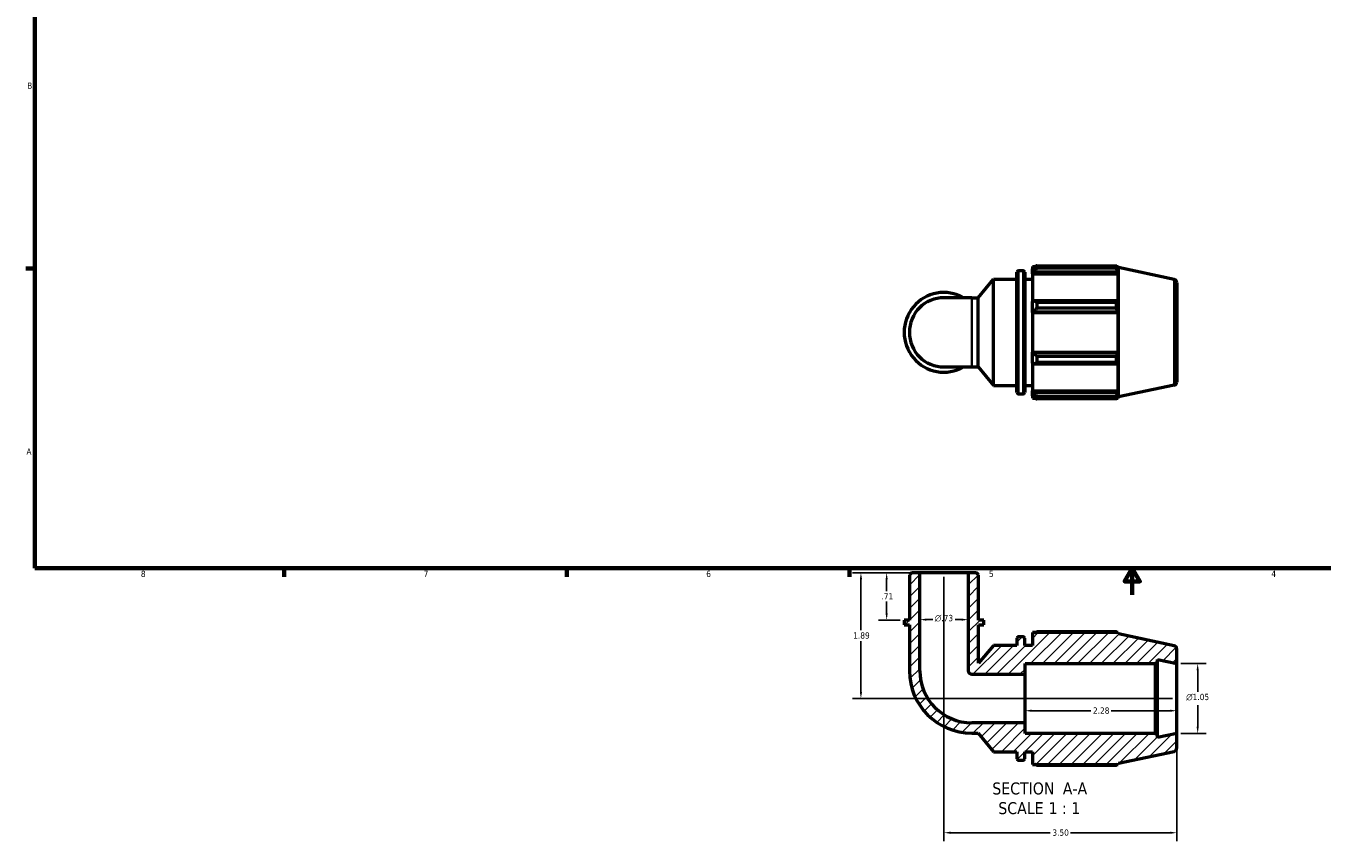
# Model space of a CAD drawing. Header units: inches. Extents: x 0.1 to 37.6, y -3.1 to 21.4.
# Tile 1 of 4: x 0.4 to 19.9, y -3.1 to 9.1. Entities that reach past the tile are written whole.
import ezdxf

# ---------------------------------------------------------------- set-up
doc = ezdxf.new("R2010")
doc.units = ezdxf.units.IN
doc.header["$MEASUREMENT"] = 0
for name, color, linetype, lineweight in [('Border (ANSI)', 7, 'Continuous', 70), ('Dimension (ANSI)', 7, 'Continuous', 25), ('Hatch (ANSI)', 7, 'Continuous', 18), ('Symbol (ANSI)', 7, 'Continuous', 25), ('Visible (ANSI)', 7, 'Continuous', 50), ('Visible Narrow (ANSI)', 7, 'Continuous', 35)]:
    doc.layers.add(name, color=color, linetype=linetype, lineweight=lineweight)
doc.styles.add('Label Text (ANSI)', font='tahoma.ttf')
doc.styles.add('Note Text (ANSI)', font='tahoma.ttf')
doc.dimstyles.new('Default (ANSI)', dxfattribs={"dimtxt": 0.094488, "dimasz": 0.098425, "dimexe": 0.125, "dimexo": 0.0625, "dimgap": 0.031496, "dimtad": 0, "dimtih": 1, "dimtoh": 1, "dimrnd": 1e-08, "dimzin": 4, "dimdsep": 46, "dimtxsty": 'Note Text (ANSI)', "dimcen": 0.09, "dimdle": 0.393701, "dimclrd": 256, "dimclre": 256, "dimclrt": 5, "dimadec": 0, "dimazin": 1, "dimtfac": 1, "dimtofl": 0, "dimtmove": 0, "dimatfit": 3, "dimfxl": 1, "dimtolj": 1, "dimtzin": 4, "dimlwd": -1, "dimlwe": -1, "dimarcsym": 0})

# ---------------------------------------------------------------- blocks, each defined once
blk = doc.blocks.new('Borders Default Border')
at = {"layer": 'Border (ANSI)'}
for p, q in [((0.5, 5.5), (0.366, 5.5)), ((4.25, 1), (4.25, 0.866)), ((8.5, 1), (8.5, 0.866)), ((12.75, 1), (12.75, 0.866))]:
    blk.add_line(p, q, dxfattribs=at)
at = {"layer": 'Border (ANSI)', "flags": 128}
for points in [[(0.5, 1), (0.5, 21), (33.5, 21), (33.5, 1), (0.5, 1)], [(17, 0.6), (17, 1), (16.885, 0.8), (17.115, 0.8), (17, 1)]]:
    blk.add_lwpolyline(points, dxfattribs=at)
at = {"layer": 'Border (ANSI)', "color": 5, "true_color": 0x0000ff, "char_height": 0.0945, "attachment_point": 7, "style": 'Note Text (ANSI)'}
for s, insert in [('B', (0.384, 8.203)), ('A', (0.373, 2.703)), ('8', (2.094, 0.863)), ('7', (6.346, 0.866)), ('6', (10.595, 0.864)), ('5', (14.847, 0.864)), ('4', (19.092, 0.866))]:
    blk.add_mtext(s, dxfattribs=dict(at, insert=insert))
blk = doc.blocks.new('*D8')
at = {"layer": 'Defpoints', "color": 0, "transparency": 16777216}
for p in [(17.67, -0.437), (17.67, -1.485), (17.985, -1.485)]:
    blk.add_point(p, dxfattribs=at)
at = {"layer": 'Dimension (ANSI)', "transparency": 16777216}
for p, q in [((17.733, -0.437), (18.11, -0.437)), ((17.985, -0.536), (17.985, -0.858)), ((17.985, -1.386), (17.985, -1.063)), ((17.733, -1.485), (18.11, -1.485))]:
    blk.add_line(p, q, dxfattribs=at)
for points in [[(17.968, -0.536), (18.001, -0.536), (17.985, -0.437)], [(17.968, -1.386), (18.001, -1.386), (17.985, -1.485)]]:
    blk.add_solid(points, dxfattribs=at)
at = {"layer": 'Dimension (ANSI)', "color": 5, "transparency": 16777216, "insert": (17.811, -0.89), "char_height": 0.09449, "attachment_point": 1, "style": 'Note Text (ANSI)'}
blk.add_mtext('\\A1;{\\fAIGDT|b0|i0;\\H0.0945;\\ln}\\fTahoma|b0|i0;\\H0.0945;1.05', dxfattribs=at)
blk = doc.blocks.new('*D9')
at = {"layer": 'Defpoints', "color": 0, "transparency": 16777216}
for p in [(14.17, 0.929), (17.67, -1.485), (14.17, -2.978)]:
    blk.add_point(p, dxfattribs=at)
at = {"layer": 'Dimension (ANSI)', "transparency": 16777216}
for p, q in [((14.17, 0.867), (14.17, -3.103)), ((17.67, -1.547), (17.67, -3.103)), ((14.269, -2.978), (15.769, -2.978)), ((17.572, -2.978), (16.072, -2.978))]:
    blk.add_line(p, q, dxfattribs=at)
for points in [[(14.269, -2.962), (14.269, -2.995), (14.17, -2.978)], [(17.572, -2.962), (17.572, -2.995), (17.67, -2.978)]]:
    blk.add_solid(points, dxfattribs=at)
at = {"layer": 'Dimension (ANSI)', "color": 5, "transparency": 16777216, "insert": (15.8, -2.929), "char_height": 0.0945, "attachment_point": 1, "style": 'Note Text (ANSI)'}
blk.add_mtext('\\A1;3.50', dxfattribs=at)
blk = doc.blocks.new('*D10')
at = {"layer": 'Defpoints', "color": 0, "transparency": 16777216}
for p in [(13.806, 0.929), (12.921, -0.961), (17.67, -0.961)]:
    blk.add_point(p, dxfattribs=at)
at = {"layer": 'Dimension (ANSI)', "transparency": 16777216}
for p, q in [((13.744, 0.929), (12.796, 0.929)), ((12.921, 0.831), (12.921, 0.065)), ((12.921, -0.862), (12.921, -0.097)), ((17.608, -0.961), (12.796, -0.961))]:
    blk.add_line(p, q, dxfattribs=at)
for points in [[(12.905, 0.831), (12.938, 0.831), (12.921, 0.929)], [(12.905, -0.862), (12.938, -0.862), (12.921, -0.961)]]:
    blk.add_solid(points, dxfattribs=at)
at = {"layer": 'Dimension (ANSI)', "color": 5, "transparency": 16777216, "insert": (12.805, 0.034), "char_height": 0.0945, "attachment_point": 1, "style": 'Note Text (ANSI)'}
blk.add_mtext('\\A1;1.89', dxfattribs=at)
blk = doc.blocks.new('*D11')
at = {"layer": 'Defpoints', "color": 0, "transparency": 16777216}
for p in [(13.806, 0.929), (14.535, 0.929), (14.535, 0.225)]:
    blk.add_point(p, dxfattribs=at)
at = {"layer": 'Dimension (ANSI)', "transparency": 16777216}
for p, q in [((13.806, 0.867), (13.806, 0.1)), ((14.535, 0.867), (14.535, 0.1)), ((13.904, 0.225), (14.001, 0.225)), ((14.436, 0.225), (14.34, 0.225))]:
    blk.add_line(p, q, dxfattribs=at)
for points in [[(13.904, 0.241), (13.904, 0.208), (13.806, 0.225)], [(14.436, 0.241), (14.436, 0.208), (14.535, 0.225)]]:
    blk.add_solid(points, dxfattribs=at)
at = {"layer": 'Dimension (ANSI)', "color": 5, "transparency": 16777216, "insert": (14.032, 0.296), "char_height": 0.09449, "attachment_point": 1, "style": 'Note Text (ANSI)'}
blk.add_mtext('\\A1;{\\fAIGDT|b0|i0;\\H0.0945;\\ln}\\fTahoma|b0|i0;\\H0.0945;.73', dxfattribs=at)
blk = doc.blocks.new('*D12')
at = {"layer": 'Defpoints', "color": 0, "transparency": 16777216}
for p in [(13.806, 0.929), (13.308, 0.219), (13.572, 0.219)]:
    blk.add_point(p, dxfattribs=at)
at = {"layer": 'Dimension (ANSI)', "transparency": 16777216}
for p, q in [((13.744, 0.929), (13.183, 0.929)), ((13.308, 0.831), (13.308, 0.653)), ((13.308, 0.318), (13.308, 0.495)), ((13.509, 0.219), (13.183, 0.219))]:
    blk.add_line(p, q, dxfattribs=at)
for points in [[(13.292, 0.831), (13.324, 0.831), (13.308, 0.929)], [(13.292, 0.318), (13.324, 0.318), (13.308, 0.219)]]:
    blk.add_solid(points, dxfattribs=at)
at = {"layer": 'Dimension (ANSI)', "color": 5, "transparency": 16777216, "insert": (13.229, 0.622), "char_height": 0.0945, "attachment_point": 1, "style": 'Note Text (ANSI)'}
blk.add_mtext('\\A1;.71', dxfattribs=at)
blk = doc.blocks.new('*D13')
at = {"layer": 'Defpoints', "color": 0, "transparency": 16777216}
for p in [(15.39, -0.961), (17.67, -0.961), (15.39, -1.144)]:
    blk.add_point(p, dxfattribs=at)
at = {"layer": 'Dimension (ANSI)', "transparency": 16777216}
for p, q in [((15.489, -1.144), (16.379, -1.144)), ((17.572, -1.144), (16.682, -1.144))]:
    blk.add_line(p, q, dxfattribs=at)
for points in [[(15.489, -1.128), (15.489, -1.161), (15.39, -1.144)], [(17.572, -1.128), (17.572, -1.161), (17.67, -1.144)]]:
    blk.add_solid(points, dxfattribs=at)
at = {"layer": 'Dimension (ANSI)', "color": 5, "transparency": 16777216, "insert": (16.41, -1.095), "char_height": 0.0945, "attachment_point": 1, "style": 'Note Text (ANSI)'}
blk.add_mtext('\\A1;2.28', dxfattribs=at)

msp = doc.modelspace()

# ---------------------------------------------------------------- hatches: boundary and pattern name
at = {"layer": 'Hatch (ANSI)'}
h = msp.add_hatch(dxfattribs=at)
h.set_pattern_fill('ANSI31', color=256, style=0)
edge = h.paths.add_edge_path()
edge.add_line((14.691, 0.898), (14.66, 0.929))
edge.add_line((14.66, 0.929), (14.535, 0.929))
edge.add_line((14.535, 0.929), (14.535, -0.544))
edge.add_ellipse((14.587, -0.544), major_axis=(0, -0.052), ratio=1, start_angle=270, end_angle=360)
edge.add_line((14.587, -0.597), (15.39, -0.597))
edge.add_line((15.39, -0.597), (15.39, -0.437))
edge.add_line((15.39, -0.437), (17.347, -0.437))
edge.add_line((17.347, -0.437), (17.379, -0.406))
edge.add_line((17.379, -0.406), (17.379, -0.375))
edge.add_line((17.379, -0.375), (17.67, -0.437))
edge.add_line((17.67, -0.437), (17.67, -0.218))
edge.add_ellipse((17.618, -0.218), major_axis=(0, 0.0524), ratio=1, start_angle=270, end_angle=348)
edge.add_line((17.629, -0.167), (16.795, 0.011))
edge.add_line((16.795, 0.011), (16.789, 0.03))
edge.add_line((16.789, 0.03), (15.5, 0.03))
edge.add_line((15.5, 0.03), (15.5, -0.162))
edge.add_line((15.5, -0.162), (15.384, -0.162))
edge.add_line((15.384, -0.162), (15.384, -0.055))
edge.add_ellipse((15.363, -0.055), major_axis=(0, 0.0209), ratio=1, start_angle=270, end_angle=360)
edge.add_line((15.363, -0.034), (15.288, -0.034))
edge.add_ellipse((15.288, -0.055), major_axis=(-0.0209, 0), ratio=1, start_angle=270, end_angle=360)
edge.add_line((15.267, -0.055), (15.267, -0.162))
edge.add_line((15.267, -0.162), (14.917, -0.162))
edge.add_line((14.917, -0.162), (14.691, -0.432))
edge.add_line((14.691, -0.432), (14.691, 0.148))
edge.add_line((14.691, 0.148), (14.769, 0.148))
edge.add_line((14.769, 0.148), (14.769, 0.219))
edge.add_line((14.769, 0.219), (14.691, 0.219))
edge.add_line((14.691, 0.219), (14.691, 0.898))
edge = h.paths.add_edge_path()
edge.add_line((13.681, 0.929), (13.65, 0.898))
edge.add_line((13.65, 0.898), (13.65, 0.219))
edge.add_line((13.65, 0.219), (13.572, 0.219))
edge.add_line((13.572, 0.219), (13.572, 0.148))
edge.add_line((13.572, 0.148), (13.65, 0.148))
edge.add_line((13.65, 0.148), (13.65, -0.544))
edge.add_ellipse((14.587, -0.544), major_axis=(0, -0.937), ratio=1, start_angle=270, end_angle=360)
edge.add_line((14.587, -1.481), (14.684, -1.481))
edge.add_line((14.684, -1.481), (14.917, -1.76))
edge.add_line((14.917, -1.76), (15.267, -1.76))
edge.add_line((15.267, -1.76), (15.267, -1.866))
edge.add_ellipse((15.288, -1.866), major_axis=(0, -0.0209), ratio=1, start_angle=270, end_angle=360)
edge.add_line((15.288, -1.887), (15.363, -1.887))
edge.add_ellipse((15.363, -1.866), major_axis=(0.0209, 0), ratio=1, start_angle=270, end_angle=360)
edge.add_line((15.384, -1.866), (15.384, -1.76))
edge.add_line((15.384, -1.76), (15.5, -1.76))
edge.add_line((15.5, -1.76), (15.5, -1.951))
edge.add_line((15.5, -1.951), (16.789, -1.951))
edge.add_line((16.789, -1.951), (16.795, -1.932))
edge.add_line((16.795, -1.932), (17.629, -1.755))
edge.add_ellipse((17.618, -1.704), major_axis=(0.0512, 0.0109), ratio=1, start_angle=270, end_angle=348)
edge.add_line((17.67, -1.704), (17.67, -1.485))
edge.add_line((17.67, -1.485), (17.379, -1.547))
edge.add_line((17.379, -1.547), (17.379, -1.516))
edge.add_line((17.379, -1.516), (17.347, -1.485))
edge.add_line((17.347, -1.485), (15.39, -1.485))
edge.add_line((15.39, -1.485), (15.39, -1.325))
edge.add_line((15.39, -1.325), (14.587, -1.325))
edge.add_ellipse((14.587, -0.544), major_axis=(-0.781, 0), ratio=1, start_angle=0, end_angle=90, ccw=False)
edge.add_line((13.806, -0.544), (13.806, 0.929))
edge.add_line((13.806, 0.929), (13.681, 0.929))

# ---------------------------------------------------------------- linework, layer by layer
at = {"layer": 'Visible (ANSI)'}
for p, q in [((15.288, 5.47), (15.363, 5.47)), ((15.5, 5.534), (15.5, 5.498)), ((15.5, 5.534), (15.546, 5.534)), ((15.522, 5.518), (15.5, 5.498)), ((15.5, 5.431), (15.5, 5.498)), ((15.564, 5.545), (15.564, 5.507)), ((15.564, 5.545), (16.765, 5.545)), ((16.765, 5.507), (15.564, 5.507)), ((16.765, 5.507), (16.765, 5.545)), ((16.771, 5.534), (16.789, 5.534)), ((16.789, 5.488), (16.779, 5.518)), ((16.795, 5.515), (16.789, 5.534)), ((16.789, 5.488), (16.789, 5.534)), ((16.795, 3.572), (16.795, 5.515)), ((17.629, 5.337), (16.795, 5.515)), ((14.684, 5.064), (14.917, 5.342)), ((14.917, 3.744), (14.917, 5.342)), ((14.917, 5.342), (15.267, 5.342)), ((15.267, 3.638), (15.267, 5.449)), ((15.384, 5.449), (15.384, 3.638)), ((15.384, 5.342), (15.5, 5.342)), ((15.5, 5.431), (15.522, 5.45)), ((15.5, 5.422), (15.5, 5.431)), ((15.5, 5.422), (15.5, 5.005)), ((15.5, 5.422), (16.789, 5.422)), ((15.522, 5.45), (16.779, 5.45)), ((16.779, 5.45), (16.789, 5.422)), ((16.789, 5.001), (16.789, 5.422)), ((17.67, 5.286), (17.67, 3.8)), ((14.587, 5.064), (14.17, 5.064)), ((14.587, 5.064), (14.684, 5.064)), ((14.684, 4.023), (14.684, 5.064)), ((15.522, 5.015), (15.5, 5.005)), ((15.5, 4.844), (15.5, 5.005)), ((16.779, 5.015), (15.522, 5.015)), ((15.564, 4.997), (15.564, 4.904)), ((15.564, 4.997), (16.765, 4.997)), ((16.765, 4.904), (15.564, 4.904)), ((16.765, 4.904), (16.765, 4.997)), ((16.789, 5.001), (16.779, 5.015)), ((15.5, 4.844), (15.522, 4.851)), ((15.5, 4.841), (15.5, 4.844)), ((15.5, 4.841), (15.5, 4.245)), ((15.5, 4.841), (16.789, 4.841)), ((15.522, 4.851), (16.779, 4.851)), ((16.779, 4.851), (16.789, 4.841)), ((16.789, 4.245), (16.789, 4.841)), ((15.5, 4.242), (15.5, 4.245)), ((15.5, 4.245), (16.789, 4.245)), ((15.5, 4.081), (15.5, 4.242)), ((15.522, 4.236), (15.5, 4.242)), ((16.779, 4.236), (15.522, 4.236)), ((15.564, 4.183), (15.564, 4.09)), ((15.564, 4.183), (16.765, 4.183)), ((16.765, 4.09), (16.765, 4.183)), ((16.789, 4.245), (16.779, 4.236)), ((14.17, 4.023), (14.587, 4.023)), ((14.587, 4.023), (14.684, 4.023)), ((14.684, 4.023), (14.917, 3.744)), ((15.5, 4.081), (15.522, 4.071)), ((15.5, 4.081), (15.5, 3.665)), ((15.522, 4.071), (16.779, 4.071)), ((16.765, 4.09), (15.564, 4.09)), ((16.779, 4.071), (16.789, 4.086)), ((16.789, 3.665), (16.789, 4.086)), ((14.917, 3.744), (15.267, 3.744)), ((15.384, 3.744), (15.5, 3.744)), ((17.629, 3.749), (16.795, 3.572)), ((15.288, 3.617), (15.363, 3.617)), ((15.5, 3.655), (15.5, 3.665)), ((15.5, 3.665), (16.789, 3.665)), ((15.5, 3.588), (15.5, 3.655)), ((15.522, 3.636), (15.5, 3.655)), ((15.5, 3.588), (15.522, 3.568)), ((15.5, 3.588), (15.5, 3.553)), ((15.5, 3.553), (15.546, 3.553)), ((16.779, 3.636), (15.522, 3.636)), ((15.564, 3.58), (15.564, 3.541)), ((15.564, 3.58), (16.765, 3.58)), ((16.765, 3.541), (15.564, 3.541)), ((16.765, 3.541), (16.765, 3.58)), ((16.771, 3.553), (16.789, 3.553)), ((16.789, 3.665), (16.779, 3.636)), ((16.779, 3.568), (16.789, 3.599)), ((16.789, 3.553), (16.789, 3.599)), ((16.795, 3.572), (16.789, 3.553)), ((13.681, 0.929), (13.65, 0.898)), ((13.65, 0.898), (13.65, 0.219)), ((13.806, 0.929), (13.681, 0.929)), ((13.806, -0.544), (13.806, 0.929)), ((14.535, 0.929), (13.806, 0.929)), ((14.66, 0.929), (14.535, 0.929)), ((14.535, 0.929), (14.535, -0.544)), ((14.691, 0.898), (14.66, 0.929)), ((14.691, 0.219), (14.691, 0.898)), ((13.65, 0.219), (13.572, 0.219)), ((13.572, 0.219), (13.572, 0.148)), ((14.769, 0.219), (14.691, 0.219)), ((14.769, 0.148), (14.769, 0.219)), ((13.572, 0.148), (13.65, 0.148)), ((13.65, 0.148), (13.65, -0.544)), ((14.691, -0.432), (14.691, 0.148)), ((14.691, 0.148), (14.769, 0.148)), ((16.789, 0.03), (15.5, 0.03)), ((15.5, 0.03), (15.5, -0.162)), ((16.765, 0.041), (15.564, 0.041)), ((16.795, 0.011), (16.789, 0.03)), ((17.629, -0.167), (16.795, 0.011)), ((14.917, -0.162), (14.691, -0.432)), ((15.267, -0.162), (14.917, -0.162)), ((15.267, -0.055), (15.267, -0.162)), ((15.363, -0.034), (15.288, -0.034)), ((15.384, -0.162), (15.384, -0.055)), ((15.5, -0.162), (15.384, -0.162)), ((17.379, -0.406), (17.379, -0.375)), ((17.379, -0.375), (17.67, -0.437)), ((17.67, -0.437), (17.67, -0.218)), ((15.39, -0.597), (15.39, -0.437)), ((15.39, -0.437), (17.347, -0.437)), ((17.347, -0.437), (17.379, -0.406)), ((17.347, -0.437), (17.347, -1.485)), ((17.379, -1.516), (17.379, -0.406)), ((17.67, -1.485), (17.67, -0.437)), ((14.587, -0.597), (15.39, -0.597)), ((15.39, -1.325), (15.39, -0.597)), ((15.39, -1.325), (14.587, -1.325)), ((15.39, -1.485), (15.39, -1.325)), ((14.587, -1.481), (14.684, -1.481)), ((14.684, -1.481), (14.917, -1.76)), ((17.347, -1.485), (15.39, -1.485)), ((17.379, -1.516), (17.347, -1.485)), ((17.67, -1.485), (17.379, -1.547)), ((17.379, -1.547), (17.379, -1.516)), ((17.67, -1.704), (17.67, -1.485)), ((14.917, -1.76), (15.267, -1.76)), ((15.267, -1.76), (15.267, -1.866)), ((15.288, -1.887), (15.363, -1.887)), ((15.384, -1.866), (15.384, -1.76)), ((15.384, -1.76), (15.5, -1.76)), ((15.5, -1.76), (15.5, -1.951)), ((16.789, -1.951), (16.795, -1.932)), ((16.795, -1.932), (17.629, -1.755)), ((15.5, -1.951), (16.789, -1.951)), ((15.564, -1.963), (16.765, -1.963))]:
    msp.add_line(p, q, dxfattribs=at)
for centre, radius, start, end in [((15.288, 5.449), 0.0209, 90, 180), ((15.363, 5.449), 0.0209, 0, 90), ((17.618, 5.286), 0.0524, 0, 78), ((14.17, 4.543), 0.599, 60.4082, 299.5918), ((14.17, 4.543), 0.52, 90, 270), ((17.618, 3.8), 0.0524, 282, 0), ((15.288, 3.638), 0.0209, 180, 270), ((15.363, 3.638), 0.0209, 270, 0), ((15.288, -0.055), 0.0209, 90, 180), ((15.363, -0.055), 0.0209, 0, 90), ((17.618, -0.218), 0.0524, 0, 78), ((14.587, -0.544), 0.937, 180, 270), ((14.587, -0.544), 0.781, 180, 270), ((14.587, -0.544), 0.052, 180, 270), ((17.618, -1.704), 0.0524, 282, 0), ((15.288, -1.866), 0.0209, 180, 270), ((15.363, -1.866), 0.0209, 270, 0)]:
    msp.add_arc(centre, radius, start, end, dxfattribs=at)
for points, weights in [([(15.564, 5.545), (15.542, 5.532), (15.522, 5.518)], [1.01915018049, 1.01348420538, 1.00702699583]), ([(15.522, 5.45), (15.542, 5.478), (15.564, 5.507)], [1.00702699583, 1.01348420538, 1.01915018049]), ([(16.765, 5.545), (16.772, 5.532), (16.779, 5.518)], [1, 1.0009459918, 1.00107500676]), ([(16.779, 5.45), (16.772, 5.478), (16.765, 5.507)], [1.00107500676, 1.0009459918, 1]), ([(15.564, 4.997), (15.542, 5.006), (15.522, 5.015)], [1.01915018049, 1.01348420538, 1.00702699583]), ([(15.522, 4.851), (15.542, 4.877), (15.564, 4.904)], [1.00702699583, 1.01348420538, 1.01915018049]), ([(16.765, 4.997), (16.772, 5.006), (16.779, 5.015)], [1, 1.0009459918, 1.00107500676]), ([(16.779, 4.851), (16.772, 4.877), (16.765, 4.904)], [1.00107500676, 1.0009459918, 1]), ([(15.564, 4.183), (15.542, 4.21), (15.522, 4.236)], [1.01915018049, 1.01348420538, 1.00702699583]), ([(16.765, 4.183), (16.772, 4.21), (16.779, 4.236)], [1, 1.0009459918, 1.00107500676]), ([(15.522, 4.071), (15.542, 4.08), (15.564, 4.09)], [1.00702699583, 1.01348420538, 1.01915018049]), ([(16.779, 4.071), (16.772, 4.08), (16.765, 4.09)], [1.00107500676, 1.0009459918, 1]), ([(15.564, 3.58), (15.542, 3.609), (15.522, 3.636)], [1.01915018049, 1.01348420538, 1.00702699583]), ([(15.522, 3.568), (15.542, 3.555), (15.564, 3.541)], [1.00702699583, 1.01348420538, 1.01915018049]), ([(16.765, 3.58), (16.772, 3.609), (16.779, 3.636)], [1, 1.0009459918, 1.00107500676]), ([(16.779, 3.568), (16.772, 3.555), (16.765, 3.541)], [1.00107500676, 1.0009459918, 1]), ([(15.546, 0.03), (15.555, 0.035), (15.564, 0.041)], [1.01416260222, 1.0167286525, 1.01915018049]), ([(16.771, 0.03), (16.768, 0.035), (16.765, 0.041)], [1.00065746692, 1.00040278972, 1]), ([(15.564, -1.963), (15.555, -1.957), (15.546, -1.951)], [1.01915018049, 1.0167286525, 1.01416260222]), ([(16.765, -1.963), (16.768, -1.957), (16.771, -1.951)], [1, 1.00040278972, 1.00065746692])]:
    msp.add_rational_spline(points, weights, degree=2, dxfattribs=at)
at = {"layer": 'Visible Narrow (ANSI)'}
for p, q in [((15.288, 5.458), (15.288, 3.628)), ((15.363, 3.628), (15.363, 5.458)), ((17.629, 3.759), (17.629, 5.328)), ((14.587, 4.029), (14.587, 5.057))]:
    msp.add_line(p, q, dxfattribs=at)

# ---------------------------------------------------------------- block references
msp.add_blockref('Borders Default Border', (0, 0))

# ---------------------------------------------------------------- texts
at = {"layer": 'Symbol (ANSI)', "char_height": 0.18, "attachment_point": 7, "style": 'Label Text (ANSI)'}
for s, insert in [('SECTION', (14.896, -2.406)), (' A-A', (15.889, -2.403)), ('SCALE', (14.987, -2.702)), (' 1 : 1', (15.675, -2.699))]:
    msp.add_mtext(s, dxfattribs=dict(at, insert=insert))

# ---------------------------------------------------------------- dimensions: what is measured, and where the dimension line sits
at = {"layer": 'Dimension (ANSI)'}
for base, p1, p2, angle, override, picture, middle in [((12.921, -0.961), (13.806, 0.929), (17.67, -0.961), 270, {"dimgap": 0.031496, "dimdec": 2, "dimtol": 0, "dimlim": 0, "dimtp": 0, "dimtm": 0, "dimtdec": 2, "dimatfit": 1}, '*D10', (12.921, -0.016)), ((13.308, 0.219), (13.806, 0.929), (13.572, 0.219), 270, {"dimgap": 0.031496, "dimdec": 2, "dimtol": 0, "dimlim": 0, "dimtp": 0, "dimtm": 0, "dimtdec": 2, "dimatfit": 1}, '*D12', (13.308, 0.574)), ((14.17, -2.978), (17.67, -1.485), (14.17, 0.929), 180, {"dimgap": 0.031496, "dimtih": 0, "dimtoh": 0, "dimdec": 2, "dimtol": 0, "dimlim": 0, "dimtp": 0, "dimtm": 0, "dimtdec": 2, "dimatfit": 1}, '*D9', (15.92, -2.978)), ((15.39, -1.144), (17.67, -0.961), (15.39, -0.961), 180, {"dimgap": 0.031496, "dimtih": 0, "dimtoh": 0, "dimdec": 2, "dimse1": 1, "dimse2": 1, "dimtol": 0, "dimlim": 0, "dimtp": 0, "dimtm": 0, "dimtdec": 2, "dimatfit": 1}, '*D13', (16.53, -1.144))]:
    dim = msp.add_linear_dim(base=base, p1=p1, p2=p2, angle=angle, dimstyle='Default (ANSI)', override=override, dxfattribs=at)
    dim.commit()
    dim.dimension.update_dxf_attribs({"geometry": picture, "text_midpoint": middle, "dimtype": 160})
for base, p1, p2, angle, override, picture, middle in [((14.535, 0.225), (13.806, 0.929), (14.535, 0.929), 180, {"dimgap": 0.031496, "dimtih": 0, "dimtoh": 0, "dimdec": 2, "dimtol": 0, "dimlim": 0, "dimtp": 0, "dimtm": 0, "dimtdec": 2, "dimatfit": 1}, '*D11', (14.17, 0.225)), ((17.985, -1.485), (17.67, -0.437), (17.67, -1.485), 90, {"dimgap": 0.031496, "dimdec": 2, "dimtol": 0, "dimlim": 0, "dimtp": 0, "dimtm": 0, "dimtdec": 2, "dimatfit": 1}, '*D8', (17.985, -0.961))]:
    dim = msp.add_linear_dim(base=base, p1=p1, p2=p2, angle=angle, text='{\\fAIGDT|b0|i0;\\H0.0945;\\ln}\\fTahoma|b0|i0;\\H0.0945;<>', dimstyle='Default (ANSI)', override=override, dxfattribs=at)
    dim.commit()
    dim.dimension.update_dxf_attribs({"geometry": picture, "text_midpoint": middle, "dimtype": 160})

doc.saveas('drawing.dxf')
